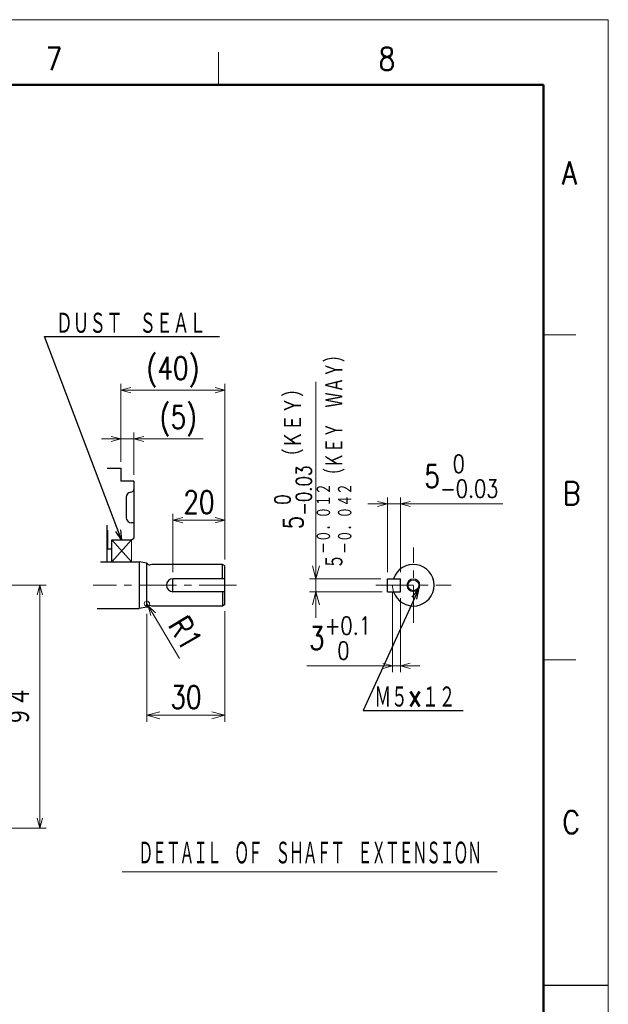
# Model space of a CAD drawing. Header units: millimetres. Extents: x 0 to 1071, y 0 to 742.
# Tile 130 of 130: x 824 to 1050, y 364 to 742. Entities that reach past the tile are written whole.
import ezdxf

# ---------------------------------------------------------------- set-up
doc = ezdxf.new("R2010")
doc.units = ezdxf.units.MM
doc.header["$LTSCALE"] = 0.454724
doc.linetypes.add('CENTER', pattern=[50.8, 31.75, -6.35, 6.35, -6.35])
doc.layers.add('NoLayerName_001', color=7, linetype='Continuous')
doc.layers.add('NoLayerName_002', color=7, linetype='Continuous')
doc.styles.get("Standard").update_dxf_attribs({"font": 'txt', "bigfont": 'extfont2'})
doc.dimstyles.get("Standard").update_dxf_attribs({"dimtxt": 2.5, "dimasz": 2.5, "dimexe": 1, "dimexo": 1, "dimtad": 1, "dimdec": 3, "dimzin": 0, "dimdsep": 46, "dimtxsty": 'Standard', "dimcen": 2.5, "dimadec": 3, "dimazin": 0, "dimtfac": 0.75, "dimtdec": 3, "dimtmove": 0, "dimatfit": 3, "dimfxl": 1, "dimarcsym": 0})

# ---------------------------------------------------------------- blocks, each defined once
blk = doc.blocks.new('_OPEN30')
at = {"color": 0, "linetype": 'ByBlock', "lineweight": -2}
for p, q in [((-1, 0.267949), (0, 0)), ((0, 0), (-1, -0.267949)), ((0, 0), (-1, 0))]:
    blk.add_line(p, q, dxfattribs=at)
blk = doc.blocks.new('*D125')
at = {"layer": 'Defpoints', "color": 0}
for p in [(872.46, 517.93), (872.97, 517.07)]:
    blk.add_point(p, dxfattribs=at)
at = {"layer": 'NoLayerName_001', "color": 0, "linetype": 'Continuous', "lineweight": 13}
for p, q in [((872.46, 517.93), (872.97, 517.07)), ((874.88, 513.85), (884.97, 496.84))]:
    blk.add_line(p, q, dxfattribs=at)
blk.add_arc((872.46, 517.93), 1, 120.6715, 75.7159, dxfattribs=at)
at = {"layer": 'NoLayerName_001', "color": 0, "lineweight": 13, "xscale": 3.75, "yscale": 3.75, "zscale": 3.75, "rotation": 120.6707173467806}
blk.add_blockref('_OPEN30', (872.97, 517.07), dxfattribs=at)
at = {"layer": 'NoLayerName_001', "color": 0, "lineweight": 13, "insert": (887.28, 506.59), "char_height": 8.75, "attachment_point": 5, "rotation": 300.6707}
blk.add_mtext('\\W0.8000;R1', dxfattribs=at)
blk = doc.blocks.new('_NONE')
blk = doc.blocks.new('*D131')
at = {"layer": 'Defpoints', "color": 0}
for p in [(807.5, 525), (831.25, 525), (783.5, 431.6)]:
    blk.add_point(p, dxfattribs=at)
at = {"layer": 'NoLayerName_001', "color": 0, "linetype": 'Continuous', "lineweight": 13}
for p, q in [((810, 525), (833.75, 525)), ((831.25, 435.35), (831.25, 521.25)), ((786, 431.6), (833.75, 431.6))]:
    blk.add_line(p, q, dxfattribs=at)
at = {"layer": 'NoLayerName_001', "color": 0, "lineweight": 13, "xscale": 3.75, "yscale": 3.75, "zscale": 3.75}
for p, rotation in [((831.25, 525), 90), ((831.25, 431.6), 270)]:
    blk.add_blockref('_OPEN30', p, dxfattribs=dict(at, rotation=rotation))
at = {"layer": 'NoLayerName_001', "color": 0, "lineweight": 13, "insert": (823.57, 478.3), "char_height": 8.75, "attachment_point": 5, "rotation": 90}
blk.add_mtext('\\W0.8000;９４', dxfattribs=at)
blk = doc.blocks.new('*D132')
at = {"layer": 'Defpoints', "color": 0}
for p in [(872.5, 516.5), (902.5, 517.58), (902.5, 475)]:
    blk.add_point(p, dxfattribs=at)
at = {"layer": 'NoLayerName_001', "color": 0, "linetype": 'Continuous', "lineweight": 13}
for p, q in [((902.5, 515.08), (902.5, 472.5)), ((872.5, 514), (872.5, 472.5)), ((877.5, 475), (897.5, 475))]:
    blk.add_line(p, q, dxfattribs=at)
at = {"layer": 'NoLayerName_001', "color": 0, "lineweight": 13, "xscale": 5, "yscale": 5, "zscale": 5, "rotation": 180}
blk.add_blockref('_OPEN30', (872.5, 475), dxfattribs=at)
at = {"layer": 'NoLayerName_001', "color": 0, "lineweight": 13, "xscale": 5, "yscale": 5, "zscale": 5}
blk.add_blockref('_OPEN30', (902.5, 475), dxfattribs=at)
at = {"layer": 'NoLayerName_001', "color": 0, "lineweight": 13, "insert": (887.5, 481.97), "char_height": 8.75, "attachment_point": 5}
blk.add_mtext('\\W0.8000;30', dxfattribs=at)
blk = doc.blocks.new('*D134')
at = {"layer": 'Defpoints', "color": 0}
for p in [(965, 556.25), (965, 527.5), (970, 527.5)]:
    blk.add_point(p, dxfattribs=at)
at = {"layer": 'NoLayerName_001', "color": 0, "linetype": 'Continuous', "lineweight": 13}
for p, q in [((965, 530), (965, 558.75)), ((970, 530), (970, 558.75)), ((961.25, 556.25), (957.5, 556.25)), ((970, 556.25), (965, 556.25)), ((970, 556.25), (1009.43, 556.25)), ((973.75, 556.25), (977.5, 556.25))]:
    blk.add_line(p, q, dxfattribs=at)
at = {"layer": 'NoLayerName_001', "color": 0, "lineweight": 13, "xscale": 3.75, "yscale": 3.75, "zscale": 3.75}
blk.add_blockref('_OPEN30', (965, 556.25), dxfattribs=at)
at = {"layer": 'NoLayerName_001', "color": 0, "lineweight": 13, "xscale": 3.75, "yscale": 3.75, "zscale": 3.75, "rotation": 180}
blk.add_blockref('_OPEN30', (970, 556.25), dxfattribs=at)
at = {"layer": 'NoLayerName_001', "color": 0, "lineweight": 13, "insert": (993.47, 566.91), "char_height": 8.75, "attachment_point": 5}
blk.add_mtext('\\A1;\\W0.8000;5{\\H6.835500;\\S 0^ -0.03;}', dxfattribs=at)
blk = doc.blocks.new('*D135')
at = {"layer": 'Defpoints', "color": 0}
for p in [(967, 525), (970, 522.5), (967, 494)]:
    blk.add_point(p, dxfattribs=at)
at = {"layer": 'NoLayerName_001', "color": 0, "linetype": 'Continuous', "lineweight": 13}
for p, q in [((967, 522.5), (967, 491.5)), ((970, 520), (970, 491.5)), ((967, 494), (934.03, 494)), ((963.25, 494), (959.5, 494)), ((970, 494), (967, 494)), ((973.75, 494), (977.5, 494))]:
    blk.add_line(p, q, dxfattribs=at)
at = {"layer": 'NoLayerName_001', "color": 0, "lineweight": 13, "xscale": 3.75, "yscale": 3.75, "zscale": 3.75}
blk.add_blockref('_OPEN30', (967, 494), dxfattribs=at)
at = {"layer": 'NoLayerName_001', "color": 0, "lineweight": 13, "xscale": 3.75, "yscale": 3.75, "zscale": 3.75, "rotation": 180}
blk.add_blockref('_OPEN30', (970, 494), dxfattribs=at)
at = {"layer": 'NoLayerName_001', "color": 0, "lineweight": 13, "insert": (946.76, 504.66), "char_height": 8.75, "attachment_point": 5}
blk.add_mtext('\\A1;\\W0.8000;3{\\H6.835500;\\S+0.1^  0;}', dxfattribs=at)
blk = doc.blocks.new('*D136')
at = {"layer": 'Defpoints', "color": 0}
for p in [(937.5, 527.5), (965, 527.5), (965.5, 522.5)]:
    blk.add_point(p, dxfattribs=at)
at = {"layer": 'NoLayerName_002', "color": 0, "linetype": 'Continuous', "lineweight": 13}
for p, q in [((937.5, 527.5), (937.5, 603.23)), ((937.5, 532.5), (937.5, 537.5)), ((962.5, 527.5), (935, 527.5)), ((937.5, 522.5), (937.5, 527.5)), ((963, 522.5), (935, 522.5)), ((937.5, 517.5), (937.5, 512.5))]:
    blk.add_line(p, q, dxfattribs=at)
at = {"layer": 'NoLayerName_002', "color": 0, "lineweight": 13, "xscale": 5, "yscale": 5, "zscale": 5}
for p, rotation in [((937.5, 527.5), 270), ((937.5, 522.5), 90)]:
    blk.add_blockref('_OPEN30', p, dxfattribs=dict(at, rotation=rotation))
at = {"layer": 'NoLayerName_002', "color": 0, "lineweight": 13, "insert": (928.76, 575.31), "char_height": 7.5, "attachment_point": 5, "rotation": 90}
blk.add_mtext('\\A1;\\W0.8000;5{\\H5.859000;\\S 0^ -0.03;}（ＫＥＹ）    ', dxfattribs=at)
blk = doc.blocks.new('*D137')
at = {"layer": 'Defpoints', "color": 0}
for p in [(902.5, 550), (902.5, 532.42), (882.5, 527.5)]:
    blk.add_point(p, dxfattribs=at)
at = {"layer": 'NoLayerName_001', "color": 0, "linetype": 'Continuous', "lineweight": 13}
for p, q in [((882.5, 530), (882.5, 552.5)), ((886.25, 550), (898.75, 550)), ((902.5, 534.92), (902.5, 552.5))]:
    blk.add_line(p, q, dxfattribs=at)
at = {"layer": 'NoLayerName_001', "color": 0, "lineweight": 13, "xscale": 3.75, "yscale": 3.75, "zscale": 3.75, "rotation": 180}
blk.add_blockref('_OPEN30', (882.5, 550), dxfattribs=at)
at = {"layer": 'NoLayerName_001', "color": 0, "lineweight": 13, "xscale": 3.75, "yscale": 3.75, "zscale": 3.75}
blk.add_blockref('_OPEN30', (902.5, 550), dxfattribs=at)
at = {"layer": 'NoLayerName_001', "color": 0, "lineweight": 13, "insert": (892.5, 556.97), "char_height": 8.75, "attachment_point": 5}
blk.add_mtext('\\W0.8000;20', dxfattribs=at)
blk = doc.blocks.new('*D138')
at = {"layer": 'Defpoints', "color": 0}
for p in [(862.5, 581.25), (862.5, 570), (867.5, 565)]:
    blk.add_point(p, dxfattribs=at)
at = {"layer": 'NoLayerName_001', "color": 0, "linetype": 'Continuous', "lineweight": 13}
for p, q in [((862.5, 572.5), (862.5, 583.75)), ((867.5, 567.5), (867.5, 583.75)), ((858.75, 581.25), (855, 581.25)), ((867.5, 581.25), (862.5, 581.25)), ((867.5, 581.25), (894.154, 581.25)), ((871.25, 581.25), (875, 581.25))]:
    blk.add_line(p, q, dxfattribs=at)
at = {"layer": 'NoLayerName_001', "color": 0, "lineweight": 13, "xscale": 3.75, "yscale": 3.75, "zscale": 3.75}
blk.add_blockref('_OPEN30', (862.5, 581.25), dxfattribs=at)
at = {"layer": 'NoLayerName_001', "color": 0, "lineweight": 13, "xscale": 3.75, "yscale": 3.75, "zscale": 3.75, "rotation": 180}
blk.add_blockref('_OPEN30', (867.5, 581.25), dxfattribs=at)
at = {"layer": 'NoLayerName_001', "color": 0, "lineweight": 13, "insert": (884.577, 588.216875), "char_height": 8.75, "attachment_point": 5}
blk.add_mtext('\\W0.8000;(5)', dxfattribs=at)
blk = doc.blocks.new('*D139')
at = {"layer": 'Defpoints', "color": 0}
for p in [(862.5, 600), (862.5, 570), (902.5, 532.42)]:
    blk.add_point(p, dxfattribs=at)
at = {"layer": 'NoLayerName_001', "color": 0, "linetype": 'Continuous', "lineweight": 13}
for p, q in [((862.5, 572.5), (862.5, 602.5)), ((902.5, 534.92), (902.5, 602.5)), ((898.75, 600), (866.25, 600))]:
    blk.add_line(p, q, dxfattribs=at)
at = {"layer": 'NoLayerName_001', "color": 0, "lineweight": 13, "xscale": 3.75, "yscale": 3.75, "zscale": 3.75, "rotation": 180}
blk.add_blockref('_OPEN30', (862.5, 600), dxfattribs=at)
at = {"layer": 'NoLayerName_001', "color": 0, "lineweight": 13, "xscale": 3.75, "yscale": 3.75, "zscale": 3.75}
blk.add_blockref('_OPEN30', (902.5, 600), dxfattribs=at)
at = {"layer": 'NoLayerName_001', "color": 0, "lineweight": 13, "insert": (882.5, 607.06), "char_height": 8.75, "attachment_point": 5}
blk.add_mtext('\\W0.8000;(40)', dxfattribs=at)

msp = doc.modelspace()

# ---------------------------------------------------------------- linework, layer by layer
at = {"layer": 'NoLayerName_001', "color": 7, "linetype": 'Continuous', "lineweight": 13}
for p in [(0, 742.5), (1050, 0)]:
    msp.add_line(p, (1050, 742.5), dxfattribs=at)
at = {"layer": 'NoLayerName_001', "color": 2, "linetype": 'Continuous', "lineweight": 13}
for p, q in [((900, 717.5), (900, 730)), ((1025, 621.25), (1037.5, 621.25)), ((1037.5, 496.25), (1025, 496.25))]:
    msp.add_line(p, q, dxfattribs=at)
at = {"layer": 'NoLayerName_001', "color": 7, "linetype": 'Continuous', "lineweight": 50}
for p, q in [((62.5, 717.5), (1025, 717.5)), ((1025, 717.5), (1025, 25))]:
    msp.add_line(p, q, dxfattribs=at)
at = {"layer": 'NoLayerName_001', "color": 7, "linetype": 'Continuous', "lineweight": 25}
for p, q in [((857.181962, 570), (862.5, 570)), ((862.5, 570), (862.5, 565)), ((867.5, 565), (862.5, 565)), ((867.5, 565), (867.5, 543.07735)), ((866.217157, 560.816737), (866.641421, 560.877346)), ((864.5, 558.836838), (864.5, 551)), ((857, 548.1), (857, 534)), ((857, 546), (857.5, 546)), ((857.5, 539), (857.5, 546)), ((867.3, 549), (866.5, 549)), ((859, 542.5), (866.5, 542.5)), ((859, 534), (859, 542.5)), ((866.5, 542.5), (867.5, 543.07735)), ((857.5, 539), (859, 539)), ((854.680567, 534), (869.5, 534)), ((869.5, 534.002157), (869.5, 516.002157)), ((872.5, 533.502157), (869.5, 534.002157)), ((872.5, 516.502157), (872.5, 533.502157)), ((874.365, 533.002157), (873.700887, 532.833073)), ((901.5, 533.002157), (874.365, 533.002157)), ((902.5, 532.424806), (901.5, 533.002157)), ((901.5, 527.5), (901.5, 533.002157)), ((902.5, 517.579507), (902.5, 532.424806)), ((882.5, 522.5), (882.5, 527.5)), ((902.5, 527.5), (882.5, 527.5)), ((965, 522.5), (965, 527.5)), ((965, 527.5), (970, 527.5)), ((970, 522.5), (970, 527.5)), ((902.5, 522.5), (882.5, 522.5)), ((901.5, 522.5), (901.5, 517.002157)), ((965, 522.5), (970, 522.5)), ((853.290983, 516), (869.5, 516)), ((872.5, 516.502157), (869.5, 516.002157)), ((874.365, 516.997843), (873.700887, 517.166927)), ((901.5, 517.002157), (874.348058, 517.002157)), ((902.5, 517.579507), (901.5, 517.002157)), ((1025, 371.25), (1050, 371.25))]:
    msp.add_line(p, q, dxfattribs=at)
at = {"layer": 'NoLayerName_001', "color": 4, "linetype": 'Continuous', "lineweight": 13}
for p, q in [((859, 542.5), (866.5, 534)), ((866.5, 542.5), (859, 534)), ((866.5, 542.5), (866.5, 534)), ((862.957263, 414.837296), (1007.207263, 414.837296))]:
    msp.add_line(p, q, dxfattribs=at)
at = {"layer": 'NoLayerName_001', "color": 4, "linetype": 'CENTER', "lineweight": 13}
for p, q in [((975, 510.5), (975, 539.5)), ((907, 525), (851.808749, 525)), ((960.5, 525), (989.5, 525))]:
    msp.add_line(p, q, dxfattribs=at)
at = {"layer": 'NoLayerName_001', "color": 4, "linetype": 'Continuous', "lineweight": 13}
msp.add_circle((975, 525), 2.5, dxfattribs=at)
at = {"layer": 'NoLayerName_001', "color": 7, "linetype": 'Continuous', "lineweight": 25}
msp.add_circle((975, 525), 2.1, dxfattribs=at)
for centre, radius, start, end in [((866.5, 558.836838), 2, 98.13010235, 180), ((866.5, 561.867295), 1, 278.13010235, 0), ((866.5, 551), 2, 180, 270), ((873.454156, 533.802157), 1, 197.45989529, 284.2841046), ((975, 525), 8, 198.20995686, 161.79004314), ((882.5, 525), 2.5, 90, 270), ((873.454156, 516.197843), 1, 75.7158954, 162.54010471)]:
    msp.add_arc(centre, radius, start, end, dxfattribs=at)
at = {"layer": 'NoLayerName_001', "color": 4, "linetype": 'Continuous', "lineweight": 13}
msp.add_arc((975, 525), 8, 180, 198.20995686, dxfattribs=at)

# ---------------------------------------------------------------- texts
at = {"layer": 'NoLayerName_001', "color": 2, "lineweight": 13, "char_height": 8.75, "attachment_point": 7}
for s, insert in [('\\A1;\\W0.8600;7', (833.483758, 723.07834)), ('\\A1;\\W0.8600;8', (961.579828, 723.07834)), ('\\A1;\\W0.8600;A', (1032.139447, 679.160837)), ('\\A1;\\W0.8600;B', (1032.541425, 555.97373)), ('\\A1;\\W0.8600;C', (1032.342315, 429.480625))]:
    msp.add_mtext(s, dxfattribs=dict(at, insert=insert))
at = {"layer": 'NoLayerName_001', "color": 3, "linetype": 'Continuous', "lineweight": 13, "char_height": 8.75, "attachment_point": 7, "line_spacing_factor": 0.771429}
for s, insert in [('\\A1;\\W0.6667;ＤＵＳＴ\u3000ＳＥＡＬ', (837.5, 621.25)), ('\\A1;\\W0.6667;Ｍ５×１２', (960, 477.5))]:
    msp.add_mtext(s, dxfattribs=dict(at, insert=insert))
at = {"layer": 'NoLayerName_001', "color": 7, "lineweight": 13, "insert": (935.082263, 421.847025), "char_height": 9.5, "attachment_point": 5}
msp.add_mtext('\\A1;\\W0.5482;\\T0.9200;ＤＥＴＡＩＬ\u3000ＯＦ\u3000ＳＨＡＦＴ\u3000ＥＸＴＥＮＳＩＯＮ', dxfattribs=at)
at = {"layer": 'NoLayerName_002', "color": 3, "lineweight": 13, "insert": (951.718, 531.25), "char_height": 7.5, "attachment_point": 7, "rotation": 90.0000025}
msp.add_mtext('\\A1;\\W0.7041;５{\\A1;\\H0.781x;\\S－０．０１２^ －０．０４２;}（ＫＥＹ\u3000ＷＡＹ）', dxfattribs=at)

# ---------------------------------------------------------------- dimensions: what is measured, and where the dimension line sits
at = {"layer": 'NoLayerName_001', "color": 3, "linetype": 'Continuous', "lineweight": 13}
for base, p1, p2, angle, text, override, picture, middle in [((862.5, 600), (902.5, 532.424806), (862.5, 570), 180, '\\W0.8000;<>', {"dimtxt": 8.75, "dimasz": 3.75, "dimexe": 2.5, "dimexo": 2.5, "dimgap": 2.5, "dimdec": 5, "dimzin": 8, "dimpost": '(<>)', "dimblk": 'OPEN30', "dimclrd": 0, "dimclre": 0, "dimclrt": 0, "dimtp": 0, "dimtm": 0, "dimlwd": 13, "dimlwe": 13}, '*D139', (882.5, 600)), ((862.5, 581.25), (867.5, 565), (862.5, 570), 180, '\\W0.8000;<>', {"dimtxt": 8.75, "dimasz": 3.75, "dimexe": 2.5, "dimexo": 2.5, "dimgap": 2.5, "dimzin": 8, "dimpost": '(<>)', "dimblk": 'OPEN30', "dimclrd": 0, "dimclre": 0, "dimclrt": 0, "dimtp": 0, "dimtm": 0, "dimlwd": 13, "dimlwe": 13}, '*D138', (884.577, 581.25)), ((965, 556.25), (970, 527.5), (965, 527.5), 180, '\\W0.8000;<>', {"dimtxt": 8.75, "dimasz": 3.75, "dimexe": 2.5, "dimexo": 2.5, "dimgap": 2.5, "dimdec": 5, "dimzin": 8, "dimblk": 'OPEN30', "dimclrd": 0, "dimclre": 0, "dimclrt": 0, "dimtol": 1, "dimtp": 0, "dimtm": 0.03, "dimtfac": 0.7812, "dimtolj": 1, "dimlwd": 13, "dimlwe": 13}, '*D134', (993.466999, 556.25)), ((831.25, 525), (783.5, 431.600001), (807.5, 525), 90, '\\W0.8000;９４', {"dimtxt": 8.75, "dimasz": 3.75, "dimexe": 2.5, "dimexo": 2.5, "dimgap": 2.5, "dimzin": 8, "dimblk": 'OPEN30', "dimclrd": 0, "dimclre": 0, "dimclrt": 0, "dimtp": 0, "dimtm": 0, "dimlwd": 13, "dimlwe": 13}, '*D131', (831.25, 478.3)), ((967, 494), (970, 522.5), (967, 525), 180, '\\W0.8000;<>', {"dimtxt": 8.75, "dimasz": 3.75, "dimexe": 2.5, "dimexo": 2.5, "dimgap": 2.5, "dimdec": 5, "dimzin": 8, "dimblk": 'OPEN30', "dimclrd": 0, "dimclre": 0, "dimclrt": 0, "dimtol": 1, "dimtp": 0.1, "dimtm": 0, "dimtfac": 0.7812, "dimtdec": 1, "dimtolj": 1, "dimlwd": 13, "dimlwe": 13}, '*D135', (946.764389, 494))]:
    dim = msp.add_linear_dim(base=base, p1=p1, p2=p2, angle=angle, text=text, dimstyle='Standard', override=override, dxfattribs=at)
    dim.commit()
    dim.dimension.update_dxf_attribs({"geometry": picture, "text_midpoint": middle, "dimtype": 160})
for base, p1, p2, override, picture, middle in [((902.5, 550), (882.5, 527.5), (902.5, 532.424806), {"dimtxt": 8.75, "dimasz": 3.75, "dimexe": 2.5, "dimexo": 2.5, "dimgap": 2.5, "dimdec": 5, "dimzin": 8, "dimblk": 'OPEN30', "dimclrd": 0, "dimclre": 0, "dimclrt": 0, "dimtp": 0, "dimtm": 0, "dimlwd": 13, "dimlwe": 13}, '*D137', (892.5, 550)), ((902.5, 475), (872.5, 516.502157), (902.5, 517.579507), {"dimtxt": 8.75, "dimasz": 5, "dimexe": 2.5, "dimexo": 2.5, "dimgap": 2.5, "dimdec": 0, "dimzin": 8, "dimblk": 'OPEN30', "dimclrd": 0, "dimclre": 0, "dimclrt": 0, "dimtp": 0, "dimtm": 0, "dimlwd": 13, "dimlwe": 13}, '*D132', (887.5, 475))]:
    dim = msp.add_linear_dim(base=base, p1=p1, p2=p2, text='\\W0.8000;<>', dimstyle='Standard', override=override, dxfattribs=at)
    dim.commit()
    dim.dimension.update_dxf_attribs({"geometry": picture, "text_midpoint": middle, "dimtype": 160})
dim = msp.add_radius_dim(center=(872.457291, 517.931491), mpoint=(872.967394, 517.071378), text='\\W0.8000;<>', dimstyle='Standard', override={"dimtxt": 8.75, "dimasz": 3.75, "dimexe": 2.5, "dimexo": 2.5, "dimgap": 2.5, "dimdec": 5, "dimzin": 8, "dimblk1": 'NONE', "dimblk2": 'OPEN30', "dimsah": 1, "dimcen": 0, "dimclrd": 0, "dimclre": 0, "dimclrt": 0, "dimtp": 0, "dimtm": 0, "dimlwd": 13, "dimlwe": 13}, dxfattribs=at)
dim.commit()
dim.dimension.update_dxf_attribs({"geometry": '*D125', "text_midpoint": (881.291884, 503.035002), "dimtype": 164})
at = {"layer": 'NoLayerName_002', "color": 3, "linetype": 'Continuous', "lineweight": 13}
dim = msp.add_linear_dim(base=(937.5, 527.5), p1=(965.5, 522.5), p2=(965, 527.5), angle=90, text='\\W0.8000;<>', dimstyle='Standard', override={"dimtxt": 7.5, "dimasz": 5, "dimexe": 2.5, "dimexo": 2.5, "dimgap": 1.249999, "dimdec": 0, "dimzin": 8, "dimpost": '<>（ＫＥＹ）    ', "dimblk": 'OPEN30', "dimclrd": 0, "dimclre": 0, "dimclrt": 0, "dimtol": 1, "dimtp": 0, "dimtm": 0.03, "dimtfac": 0.7812, "dimtolj": 1, "dimlwd": 13, "dimlwe": 13}, dxfattribs=at)
dim.commit()
dim.dimension.update_dxf_attribs({"geometry": '*D136', "text_midpoint": (937.5, 575.3116), "dimtype": 160})

# ---------------------------------------------------------------- leaders
at = {"layer": 'NoLayerName_001', "color": 3, "linetype": 'Continuous', "lineweight": 13, "annotation_type": 0, "has_hookline": 1, "hookline_direction": 0}
for points, text_width in [([(862.75, 542.5), (833.125, 620.625), (836.875, 620.625)], 62.903978), ([(976.914104, 523.391832), (955.625, 476.875), (959.375, 476.875)], 34.167542)]:
    msp.add_leader(points, dimstyle='Standard', override={"dimtxt": 8.75, "dimasz": 3.75, "dimldrblk": 'OPEN30'}, dxfattribs=dict(at, text_width=text_width))

doc.saveas('drawing.dxf')
